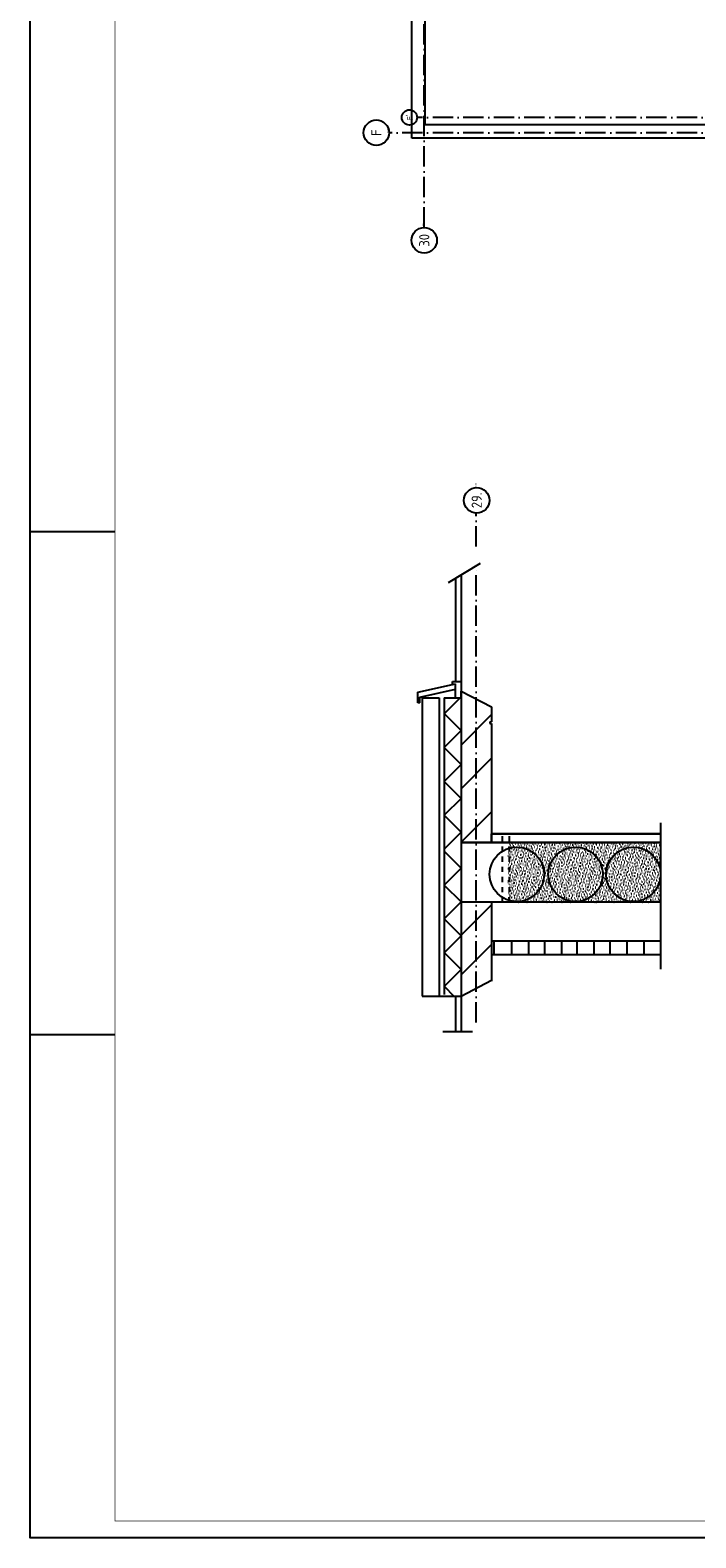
# Model space of a CAD drawing. Header units: millimetres. Extents: x -6587 to 112885, y 244 to 84344.
# Tile 1 of 57: x -6587 to 13052, y 244 to 44733. Entities that reach past the tile are written whole.
import ezdxf
from ezdxf.enums import TextEntityAlignment as Align

# ---------------------------------------------------------------- set-up
doc = ezdxf.new("R2010")
doc.units = ezdxf.units.MM
doc.header["$LTSCALE"] = 100
doc.linetypes.add('DASHDOT', pattern=[9, 6, -1.5, 0, -1.5])
doc.linetypes.add('DASHED', pattern=[3, 1.5, -1.5])
doc.layers.get('0').update_dxf_attribs({"color": 9, "linetype": 'CONTINUOUS'})
for name, color, linetype in [('AL$7----_STRAMIEN', 1, 'DASHDOT'), ('AL27----_DAKEN', 7, 'CONTINUOUS'), ('ALN-----_BLOCKNAAM', 2, 'CONTINUOUS'), ('BL$4----', 7, 'CONTINUOUS'), ('BOUW', 8, 'CONTINUOUS'), ('LIJN025', 10, 'CONTINUOUS'), ('LIJN050', 90, 'CONTINUOUS'), ('TEKST25', 10, 'CONTINUOUS'), ('TEKST35', 50, 'CONTINUOUS'), ('TEKST50', 90, 'CONTINUOUS')]:
    doc.layers.add(name, color=color, linetype=linetype)
doc.styles.add('ISO', font='ISO.SHX')
doc.styles.add('ROMAND', font='romand')
doc.styles.get("Standard").update_dxf_attribs({"font": 'iso.shx'})

# ---------------------------------------------------------------- blocks, each defined once
blk = doc.blocks.new('A0-G')
at = {"layer": 'LIJN025'}
for p, q in [((0, 297), (25, 297)), ((0, 148.5), (25, 148.5))]:
    blk.add_line(p, q, dxfattribs=at)
blk.add_lwpolyline([(1189, 841), (1189, 0), (0, 0), (0, 841)], close=True, dxfattribs=at)
at = {"layer": 'LIJN050', "const_width": 0.2}
blk.add_lwpolyline([(1184, 836), (25, 836), (25, 5), (1184, 5)], close=True, dxfattribs=at)
at = {"layer": 'TEKST25', "style": 'ROMAND', "width": 2.899115}
blk.add_attdef('STATUS', text='', height=2.5, dxfattribs=at).set_placement((1143, 71.5), (1182, 71.5), align=Align.FIT)
at = {"layer": 'TEKST25', "style": 'ISO'}
for tag, p in [('E', (1144.25, 66)), ('NAAM-E', (1155.75, 66)), ('DATUM-E', (1174, 66)), ('D', (1144.25, 61)), ('NAAM-D', (1155.75, 61)), ('DATUM-D', (1174, 61)), ('C', (1144.25, 56)), ('NAAM-C', (1155.75, 56)), ('DATUM-C', (1174, 56)), ('B', (1144.25, 51)), ('NAAM-B', (1155.75, 51)), ('DATUM-B', (1174, 51)), ('A', (1144.25, 46)), ('NAAM-A', (1155.75, 46)), ('DATUM-A', (1174, 46))]:
    blk.add_attdef(tag, text='', height=2.5, dxfattribs=at).set_placement(p, align=Align.CENTER)
for tag, p in [('DATUM', (1021.75, 36.25)), ('SCHAAL', (1057, 36.25)), ('GETEKEND', (1087.25, 36.25)), ('GECONTOL.', (1122, 36.25)), ('FORMAAT', (1152.25, 28.25))]:
    blk.add_attdef(tag, p, '', height=2.5, dxfattribs=at)
at = {"layer": 'TEKST35', "style": 'ISO'}
for tag, p in [('PROJECT', (1023.5, 72.5)), ('PLAATS', (1023.5, 63.5)), ('INSTALLATIE-REGEL1', (1023.5, 52.5)), ('INSTALLATIE-REGEL2', (1023.5, 43.5))]:
    blk.add_attdef(tag, p, '', height=4, dxfattribs=at)
blk.add_attdef('PROJ.NR.', text='', height=4, dxfattribs=at).set_placement((1170, 23), align=Align.CENTER)
at = {"layer": 'TEKST50', "style": 'ISO'}
blk.add_attdef('FILE-NAAM', text='', height=5, dxfattribs=at).set_placement((1162.5, 7.5), align=Align.CENTER)
blk = doc.blocks.new('1010')
at = {"layer": 'AL$7----_STRAMIEN', "color": 7, "linetype": 'Continuous'}
blk.add_circle((0, 750), 750, dxfattribs=at)
at = {"layer": 'AL$7----_STRAMIEN', "color": 3, "linetype": 'Continuous'}
blk.add_attdef('STR-NAAM', text='', height=600, rotation=360, dxfattribs=at).set_placement((0, 750), align=Align.MIDDLE)
at = {"layer": 'ALN-----_BLOCKNAAM', "linetype": 'Continuous'}
blk.add_text('1010', height=100, dxfattribs=at).set_placement((0, 0))
blk = doc.blocks.new('1011')
at = {"layer": 'AL$7----_STRAMIEN', "color": 7, "linetype": 'Continuous'}
blk.add_circle((-750, 0), 750, dxfattribs=at)
at = {"layer": 'AL$7----_STRAMIEN', "color": 3, "linetype": 'Continuous'}
blk.add_attdef('STR-NAAM', text='', height=600, rotation=360, dxfattribs=at).set_placement((-750, 0), align=Align.MIDDLE)
at = {"layer": 'ALN-----_BLOCKNAAM', "linetype": 'Continuous'}
blk.add_text('1011', height=100, dxfattribs=at).set_placement((0, 0))
blk = doc.blocks.new('A$Cb38f1ce1')
at = {"layer": 'BOUW'}
h = blk.add_hatch(dxfattribs=at)
h.set_pattern_fill('GESTORT', color=256, scale=6, style=0, pattern_type=2)
h.set_pattern_definition([(17, (249308.65, -1540577.28), (30.944946, 95.793131), [0, -97.92, -55.44, 0, -80.64]), (48, (249308.65, -1540577.28), (-22.098695, 97.4061994), [0, -96.96, 0, -98.88, 0, -79.68]), (71, (249308.65, -1540577.28), (-57.4938922, 80.715686), [0, -96, 0, -57.6, -78.96])])
h.paths.add_polyline_path([(4256, 12536, 0.516515), (5327, 13296, 0.516515), (4256, 14055)])
h.paths.add_polyline_path([(5327, 13296, -0.516515), (4256, 12536), (4256, 12470), (8770, 12470), (8770, 14237), (4256, 14237), (4256, 14055, -0.516515)])
h.paths.add_polyline_path([(7058, 13296, -1), (5448, 13296, -1)], flags=16)
h.paths.add_polyline_path([(8761, 13296, -1), (7151, 13296, -1)], flags=16)
h.paths.add_polyline_path([(8761, 13296, 1), (7151, 13296, 1)], flags=0)
h.paths.add_polyline_path([(7058, 13296, 1), (5448, 13296, 1)], flags=0)
at = {"layer": 'AL$7----_STRAMIEN', "color": 1}
for p, q in [((1788, 32380), (1788, 70113)), ((3325, 22965), (3325, 23965)), ((3325, 8924), (3325, 22399))]:
    blk.add_line(p, q, dxfattribs=at)
at = {"layer": 'AL$7----_STRAMIEN', "color": 2, "linetype": 'DASHED'}
for p, q in [((4100, 12469), (4100, 14487)), ((4300, 12469), (4300, 14487))]:
    blk.add_line(p, q, dxfattribs=at)
at = {"layer": 'AL$7----_STRAMIEN', "color": 1}
for points in [[(86348, 35630), (1577, 35630)], [(86348, 35180), (750, 35180)]]:
    blk.add_lwpolyline(points, dxfattribs=at)
at = {"layer": 'AL27----_DAKEN', "color": 8}
for p, q in [((1423, 35020), (1423, 69390)), ((1813, 35410), (1813, 69000)), ((14028, 35410), (1813, 35410)), ((14028, 35020), (1423, 35020))]:
    blk.add_line(p, q, dxfattribs=at)
at = {"layer": 'BL$4----', "color": 8, "linetype": 'Continuous'}
for p, q in [((2508, 21906), (3452, 22480)), ((2713, 22038), (2713, 19002)), ((2875, 22107), (2875, 9714)), ((1599, 18668), (2715, 18916)), ((1662, 18528), (2715, 18762)), ((2625, 18897), (2625, 18987)), ((2625, 18987), (2868, 18987)), ((2715, 18762), (2715, 18916)), ((2715, 18501), (2715, 18762)), ((2875, 18500), (2875, 18705)), ((2875, 18705), (3775, 18237)), ((1599, 18357), (1599, 18668)), ((1662, 18357), (1599, 18357)), ((1662, 18357), (1662, 18528)), ((1725, 18502), (1725, 12912)), ((1725, 18502), (2225, 18502)), ((2225, 18502), (2225, 9714)), ((2875, 18531), (2375, 18031)), ((2375, 18501), (2375, 9746)), ((2375, 18501), (2875, 18500)), ((2375, 18037), (2875, 17537)), ((2875, 17108), (3775, 18008)), ((3775, 18237), (3775, 17795)), ((2875, 17537), (2375, 17037)), ((3725, 17795), (3775, 17795)), ((3725, 17795), (3725, 17745)), ((3725, 17745), (3775, 17745)), ((3775, 17745), (3775, 14251)), ((2375, 17037), (2875, 16537)), ((2875, 16537), (2375, 16037)), ((2875, 15823), (3775, 16723)), ((2375, 16037), (2875, 15537)), ((2875, 15537), (2375, 15037)), ((2875, 14245), (3775, 15145)), ((2375, 15037), (2875, 14537)), ((8770, 11745), (8770, 14813)), ((2875, 14537), (2375, 14037)), ((8770, 14237), (2875, 14237)), ((8770, 14487), (3775, 14487)), ((3775, 14237), (3775, 14487)), ((3775, 14487), (3775, 14237)), ((2375, 13980), (2875, 13480)), ((8770, 10493), (8770, 13838)), ((2875, 13480), (2375, 12980)), ((1725, 12912), (1725, 9702)), ((2375, 12980), (2875, 12480)), ((2875, 12480), (2375, 11980)), ((3775, 12507), (3775, 10141)), ((2875, 11496), (3775, 12396)), ((2375, 11980), (2875, 11480)), ((2875, 11480), (2375, 10980)), ((2875, 10329), (3775, 11229)), ((2375, 10987), (2875, 10487)), ((2875, 10487), (2375, 9987)), ((2375, 9993), (2666, 9702)), ((2875, 9702), (3775, 10170)), ((1725, 9702), (2875, 9702)), ((2713, 9674), (2713, 8654)), ((2875, 9680), (2875, 8654)), ((2332, 8654), (3213, 8654))]:
    blk.add_line(p, q, dxfattribs=at)
at = {"layer": 'BOUW'}
for p, q in [((2875, 14237), (8770, 14237)), ((3786, 14487), (8770, 14487)), ((8770, 12470), (2875, 12470)), ((8770, 11320), (3775, 11320)), ((3852, 10918), (3852, 11322)), ((4375, 10918), (4375, 11322)), ((4874, 10918), (4874, 11322)), ((5350, 10918), (5350, 11322)), ((5849, 10918), (5849, 11322)), ((6301, 10918), (6301, 11322)), ((6800, 10918), (6800, 11322)), ((7276, 10918), (7276, 11322)), ((7775, 10918), (7775, 11322)), ((8275, 10918), (8275, 11322)), ((8770, 10920), (3775, 10920))]:
    blk.add_line(p, q, dxfattribs=at)
for centre in [(4522, 13296), (6253, 13296), (7956, 13296)]:
    blk.add_circle(centre, 805, dxfattribs=at)
at = {"layer": 'AL$7----_STRAMIEN', "color": 8, "rotation": 90}
for name, p, xscale, yscale, zscale, values in [('1010', (1577, 35630), 0.3, 0.3, 0.3, {'STR-NAAM': "F'"}), ('1011', (1788, 32380), 0.5, 0.5, 0.5, {'STR-NAAM': '30'})]:
    blk.add_blockref(name, p, dxfattribs=dict(at, xscale=xscale, yscale=yscale, zscale=zscale)).add_auto_attribs(values)
at = {"layer": 'AL$7----_STRAMIEN', "xscale": 0.5, "yscale": 0.5, "zscale": 0.5, "rotation": 90}
for name, p, values in [('1010', (750, 35180), {'STR-NAAM': 'F'}), ('1011', (3336, 24706), {'STR-NAAM': '29.'})]:
    blk.add_blockref(name, p, dxfattribs=at).add_auto_attribs(values)

msp = doc.modelspace()

# ---------------------------------------------------------------- block references
at = {"xscale": 100, "yscale": 100, "zscale": 100}
msp.add_blockref('A0-G', (-6587, 244), dxfattribs=at)
at = {"layer": 'LIJN025'}
msp.add_blockref('A$Cb38f1ce1', (3251, 6527), dxfattribs=at)

doc.saveas('drawing.dxf')
